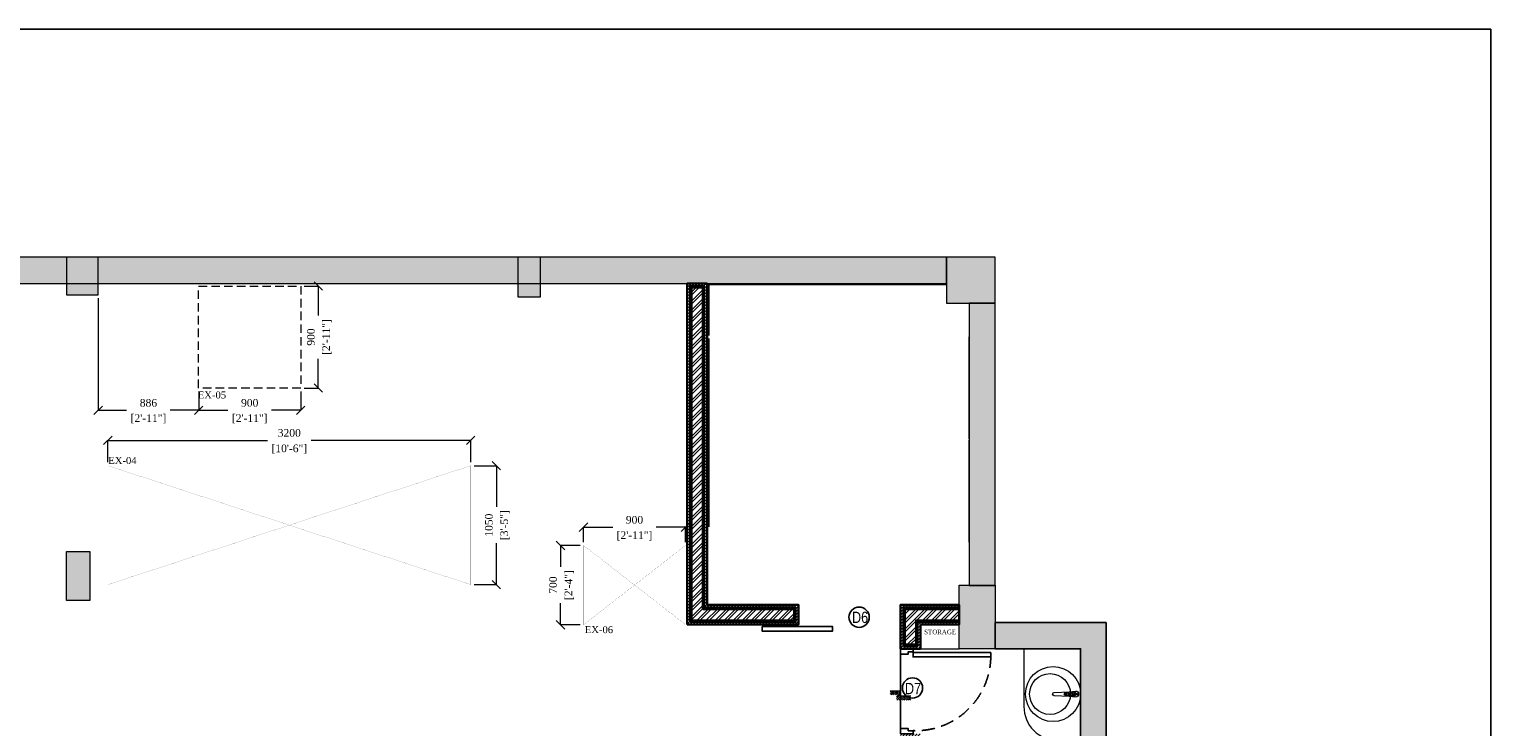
# Model space of a CAD drawing. Extents: x 3940905 to 4145695, y 925352 to 1109797.
# Tile 20 of 256: x 4035554 to 4048442, y 1048649 to 1054805. Entities that reach past the tile are written whole.
import ezdxf

# ---------------------------------------------------------------- set-up
doc = ezdxf.new("R2010")
doc.units = 0
doc.header["$LTSCALE"] = 750
doc.header["$MEASUREMENT"] = 0
doc.header["$PDMODE"] = 35
doc.header["$PDSIZE"] = 150
doc.linetypes.add('DASHED', pattern=[0.75, 0.5, -0.25])
doc.linetypes.add('DASHED2', pattern=[0.375, 0.25, -0.125])
doc.layers.get('0').update_dxf_attribs({"linetype": 'CONTINUOUS', "lineweight": 0})
doc.layers.get('Defpoints').update_dxf_attribs({"linetype": 'CONTINUOUS'})
for name, color, linetype in [('AR-FURNITURE', 34, 'CONTINUOUS'), ('CKD-Hood', 1, 'CONTINUOUS'), ('DOOR', 44, 'CONTINUOUS'), ('GLASS', 5, 'CONTINUOUS'), ('PDF_A - TEXT', 7, 'CONTINUOUS'), ('S-Hatch_8', 7, 'CONTINUOUS'), ('TEXT', 7, 'CONTINUOUS')]:
    doc.layers.add(name, color=color, linetype=linetype)
for name, color, linetype, lineweight in [('CIVIL WALLS', 7, 'CONTINUOUS', 30), ('CKD Dimensions', 7, 'CONTINUOUS', 0), ('CKD Equipments', 252, 'CONTINUOUS', 0), ('COLUMN', 1, 'CONTINUOUS', 9), ('COUNTER', 34, 'CONTINUOUS', 0), ('FURN', 15, 'CONTINUOUS', 5), ('HATCH', 7, 'CONTINUOUS', 0), ('SANITARY', 34, 'CONTINUOUS', 0), ('wall', 7, 'CONTINUOUS', 25)]:
    doc.layers.add(name, color=color, linetype=linetype, lineweight=lineweight)
doc.styles.add('ARA-30', font='arial.ttf', dxfattribs={"width": 0.8, "height": 150})
doc.styles.add('CKD_Dimension Text', font='BOOKOS.TTF')
doc.styles.get("Standard").update_dxf_attribs({"font": 'romans.shx'})
doc.styles.add('TXT1', font='times.ttf')
doc.dimstyles.new('CKD-Dimensions', dxfattribs={"dimscale": 1.5, "dimtxt": 45, "dimasz": 50, "dimexe": 0, "dimexo": 20, "dimgap": 20, "dimtad": 0, "dimdec": 0, "dimzin": 4, "dimdsep": 46, "dimtxsty": 'CKD_Dimension Text', "dimblk": 'OBLIQUE', "dimcen": 12, "dimclrd": 150, "dimclre": 150, "dimclrt": 7, "dimazin": 2, "dimtfac": 1, "dimtdec": 0, "dimtofl": 0, "dimtmove": 1, "dimatfit": 2, "dimfxl": 1, "dimtfillclr": 7, "dimtolj": 1, "dimtzin": 0, "dimlwd": -1, "dimlwe": -1, "dimarcsym": 0})
pattern_1 = [(45, (55598.317, 4769.38), (-39.77475644, 39.77475644), []), (45, (55624.834, 4769.38), (-39.77475644, 39.77475644), [])]
pattern_2 = [(50, (55598.317, 4769.379), (21.51780548, -1.88256405), [2.25, -24.75]), (355, (55598.317, 4769.379), (-4.16254001, 22.56576401), [1.8, -19.8]), (100.45144446, (55600.11, 4769.222), (17.3552654, 20.68319973), [1.91220576, -21.03426336]), (46.1842, (55598.317, 4775.38), (32.01723992, -4.96557842), [3.375, -37.125]), (96.6356355, (55600.985, 4774.965), (28.03985837, 29.22355802), [2.86831026, -31.5514128]), (351.184164, (55598.317, 4775.38), (28.03985835, 29.223558), [2.7, -29.70000003]), (21, (55601.317, 4773.879), (17.90721156, -12.07856672), [2.25, -24.75]), (326, (55601.317, 4773.879), (7.29945996, 21.75450135), [1.8, -19.8]), (71.45144474, (55602.81, 4772.872), (25.2066713, 9.67593458), [1.9122057, -21.03426336]), (37.5, (55598.317, 4769.379), (0.36479566, 9.986815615), [0, -19.56, 0, -20.1, 0, -19.875]), (7.5, (55598.317, 4769.379), (7.892086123, 11.832351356), [0, -11.46, 0, -19.11, 0, -7.575]), (327.5, (55591.627, 4769.379), (16.014673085, -0.676646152), [0, -7.5, 0, -23.4, 0, -31.05]), (317.5, (55588.627, 4769.379), (17.49558508, 3.00314947), [0, -9.75, 0, -15.54, 0, -22.05])]

# ---------------------------------------------------------------- blocks, each defined once
blk = doc.blocks.new('EDFDSCX')
blk.add_line((498130, -854141, 0), (498656, -854141, 0))
at = {"layer": 'DOOR', "elevation": 0}
for points in [[(498666, -853504), (498667, -854052), (498636, -854052), (498635, -853504)], [(498093, -854052), (498115, -854052), (498115, -854087), (498130, -854087), (498130, -854141), (498093, -854141)], [(498693, -854051), (498671, -854052), (498671, -854087), (498655, -854087), (498656, -854141), (498693, -854141)]]:
    blk.add_lwpolyline(points, close=True, dxfattribs=at)
at = {"layer": 'DOOR', "color": 8, "linetype": 'DASHED2', "ltscale": 0.5}
blk.add_arc((498644, -854033, 0), 529, 89.2264, 182.0402, dxfattribs=at)
blk = doc.blocks.new('Step Symbol - Imperial')
h = blk.add_hatch()
h.set_pattern_fill('_USER', color=0, scale=0.03125, angle=45, style=0, pattern_type=0)
h.set_pattern_definition([(45, (0, 0.125), (-0.022097, 0.022097), [])])
h.paths.add_polyline_path([(0.25, 0), (0.25, -0.09375), (-0.09375, -0.09375), (-0.09375, 0.03125), (-0.25, 0.03125), (-0.25, 0.125), (0, 0.125), (0, 0)])
at = {"color": 0}
blk.add_lwpolyline([(0.25, 0), (0, 0), (0, 0.125), (-0.25, 0.125)], dxfattribs=at)
blk.add_attdef('Step', (0.0625, 0.0625), '', height=0.09375, dxfattribs=at)
blk = doc.blocks.new('COLUMN')
at = {"layer": 'COLUMN'}
h = blk.add_hatch(color=1, dxfattribs=at)
h.dxf.hatch_style = 1
h.paths.add_polyline_path([(2683499, 965771), (2684448, 965771), (2684448, 965331), (2683499, 965331)])
h.paths.add_polyline_path([(2684238, 970191), (2683499, 970191), (2683499, 969191), (2684238, 969191)])
h.paths.add_polyline_path([(2687443, 969266), (2687038, 969266), (2687038, 970031), (2687443, 970031)])
h.paths.add_polyline_path([(2687108, 972041), (2687644, 972041), (2687644, 971756), (2687108, 971756)])
h.paths.add_polyline_path([(2683499, 973491), (2684408, 973491), (2684408, 973041), (2683499, 973041)])
h.paths.add_polyline_path([(2683649, 975761), (2683978, 975761), (2683978, 975211), (2683649, 975211)])
h.paths.add_polyline_path([(2686978, 975811), (2687728, 975811), (2687728, 975476), (2686978, 975476)])
h.paths.add_polyline_path([(2689869, 975851), (2689028, 975851), (2689028, 975556), (2689869, 975556)])
h.paths.add_polyline_path([(2686978, 973346), (2687644, 973346), (2687644, 973116), (2686978, 973116)])
h.paths.add_polyline_path([(2683824, 977646), (2684029, 977646), (2684029, 977211), (2683824, 977211)])
h.paths.add_polyline_path([(2683824, 979911), (2684104, 979911), (2684104, 980241), (2683824, 980241)])
h.paths.add_polyline_path([(2687804, 979891), (2688004, 979891), (2688004, 980241), (2687804, 980241)])
h.paths.add_polyline_path([(2691584, 979836), (2692014, 979836), (2692014, 980241), (2691584, 980241)])
h.paths.add_polyline_path([(2691696, 977346), (2692014, 977346), (2692014, 976786), (2691696, 976786)])
h.paths.add_polyline_path([(2687443, 965841), (2686813, 965841), (2686813, 965401), (2687443, 965401)])
h.paths.add_polyline_path([(2687468, 963421), (2686703, 963421), (2686703, 962976), (2687468, 962976)])
h.paths.add_polyline_path([(2684168, 963191), (2683399, 963191), (2683399, 962446), (2684168, 962446)])
h.paths.add_polyline_path([(2684448, 958916), (2683399, 958916), (2683399, 959356), (2684448, 959356)])
h.paths.add_polyline_path([(2684448, 957356), (2683414, 957356), (2683414, 956916), (2684448, 956916)])
h.paths.add_polyline_path([(2687458, 957436), (2686708, 957436), (2686708, 956996), (2687458, 956996)])
h.paths.add_polyline_path([(2687453, 959516), (2686693, 959516), (2686693, 959086), (2687453, 959086)])
h.paths.add_polyline_path([(2683414, 953326), (2684313, 953326), (2684313, 953776), (2683414, 953776)])
h.paths.add_polyline_path([(2683294, 952396), (2683768, 952396), (2683768, 951976), (2683294, 951976)])
h.paths.add_polyline_path([(2682464, 977841), (2681834, 977841), (2681834, 977051), (2682464, 977051)])
at = {"color": 2}
for points in [[(2683824, 979911), (2684104, 979911), (2684104, 980241), (2683824, 980241)], [(2687804, 979891), (2688004, 979891), (2688004, 980241), (2687804, 980241)], [(2691584, 979836), (2692014, 979836), (2692014, 980241), (2691584, 980241)], [(2683824, 977646), (2684029, 977646), (2684029, 977211), (2683824, 977211)], [(2691696, 977346), (2692014, 977346), (2692014, 976786), (2691696, 976786)]]:
    blk.add_lwpolyline(points, close=True, dxfattribs=at)
at = {"layer": 'COLUMN', "color": 1}
for points in [[(2683824, 979911), (2684104, 979911), (2684104, 980241), (2683824, 980241)], [(2687804, 979891), (2688004, 979891), (2688004, 980241), (2687804, 980241)], [(2691584, 979836), (2692014, 979836), (2692014, 980241), (2691584, 980241)], [(2683824, 977646), (2684029, 977646), (2684029, 977211), (2683824, 977211)], [(2691696, 977346), (2692014, 977346), (2692014, 976786), (2691696, 976786)]]:
    blk.add_lwpolyline(points, close=True, dxfattribs=at)
blk = doc.blocks.new('4')
at = {"color": 1, "linetype": 'DASHED', "ltscale": 0.2, "const_width": 1}
for points in [[(4049889, 1046868), (4050789, 1047768)], [(4050789, 1046868), (4049889, 1047768)]]:
    blk.add_lwpolyline(points, dxfattribs=at)
at = {"color": 1, "linetype": 'DASHED', "ltscale": 0.2}
blk.add_lwpolyline([(4049889, 1047768), (4050789, 1047768), (4050789, 1046868), (4049889, 1046868)], close=True, dxfattribs=at)
blk = doc.blocks.new('_Oblique')
at = {"color": 0, "linetype": 'ByBlock', "lineweight": -2, "transparency": 16777216}
blk.add_line((-0.5, -0.5), (0.5, 0.5), dxfattribs=at)
blk = doc.blocks.new('*D822')
at = {"layer": 'CKD Dimensions', "color": 150}
for p, q in [((4036247, 1050983), (4036247, 1051176)), ((4036247, 1051176), (4037656, 1051176)), ((4039447, 1051176), (4038039, 1051176)), ((4039447, 1050983), (4039447, 1051176))]:
    blk.add_line(p, q, dxfattribs=at)
at = {"layer": 'Defpoints', "color": 0}
for p in [(4036247, 1051176), (4036247, 1050953), (4039447, 1050953)]:
    blk.add_point(p, dxfattribs=at)
at = {"layer": 'CKD Dimensions', "color": 150, "linetype": 'ByBlock', "xscale": 75, "yscale": 75, "zscale": 75, "rotation": 180}
blk.add_blockref('_Oblique', (4036247, 1051176), dxfattribs=at)
at = {"layer": 'CKD Dimensions', "color": 150, "linetype": 'ByBlock', "xscale": 75, "yscale": 75, "zscale": 75}
blk.add_blockref('_Oblique', (4039447, 1051176), dxfattribs=at)
at = {"layer": 'CKD Dimensions', "color": 7, "lineweight": 0, "char_height": 67.5, "attachment_point": 5, "style": 'CKD_Dimension Text'}
for s, insert in [('\\A1;3200', (4037847, 1051242)), ('\\A1;[10\'-6"]', (4037847, 1051099))]:
    blk.add_mtext(s, dxfattribs=dict(at, insert=insert))
blk = doc.blocks.new('*D823')
at = {"layer": 'CKD Dimensions', "color": 150}
for p, q in [((4039477, 1050953), (4039673, 1050953)), ((4039673, 1050953), (4039673, 1050589)), ((4039673, 1049903), (4039673, 1050268)), ((4039477, 1049903), (4039673, 1049903))]:
    blk.add_line(p, q, dxfattribs=at)
at = {"layer": 'Defpoints', "color": 0}
for p in [(4039447, 1050953), (4039673, 1050953), (4039447, 1049903)]:
    blk.add_point(p, dxfattribs=at)
at = {"layer": 'CKD Dimensions', "color": 150, "linetype": 'ByBlock', "xscale": 75, "yscale": 75, "zscale": 75}
for p, rotation in [((4039673, 1050953), 90), ((4039673, 1049903), 270)]:
    blk.add_blockref('_Oblique', p, dxfattribs=dict(at, rotation=rotation))
at = {"layer": 'CKD Dimensions', "color": 7, "lineweight": 0, "char_height": 67.5, "attachment_point": 5, "rotation": 90, "style": 'CKD_Dimension Text'}
for s, insert in [('\\A1;1050', (4039607, 1050428)), ('\\A1;[3\'-5"]', (4039749, 1050428))]:
    blk.add_mtext(s, dxfattribs=dict(at, insert=insert))
blk = doc.blocks.new('*D824')
at = {"layer": 'CKD Dimensions', "color": 150}
for p, q in [((4040441, 1050279), (4040441, 1050410)), ((4040441, 1050410), (4040700, 1050410)), ((4041341, 1050410), (4041083, 1050410)), ((4041341, 1050279), (4041341, 1050410))]:
    blk.add_line(p, q, dxfattribs=at)
at = {"layer": 'Defpoints', "color": 0}
for p in [(4041341, 1050410), (4040441, 1050249), (4041341, 1050249)]:
    blk.add_point(p, dxfattribs=at)
at = {"layer": 'CKD Dimensions', "color": 150, "linetype": 'ByBlock', "xscale": 75, "yscale": 75, "zscale": 75, "rotation": 180}
blk.add_blockref('_Oblique', (4040441, 1050410), dxfattribs=at)
at = {"layer": 'CKD Dimensions', "color": 150, "linetype": 'ByBlock', "xscale": 75, "yscale": 75, "zscale": 75}
blk.add_blockref('_Oblique', (4041341, 1050410), dxfattribs=at)
at = {"layer": 'CKD Dimensions', "color": 7, "lineweight": 0, "char_height": 67.5, "attachment_point": 5, "style": 'CKD_Dimension Text'}
for s, insert in [('\\A1;900', (4040891, 1050475)), ('\\A1;[2\'-11"]', (4040891, 1050333))]:
    blk.add_mtext(s, dxfattribs=dict(at, insert=insert))
blk = doc.blocks.new('*D825')
at = {"layer": 'CKD Dimensions', "color": 150}
for p, q in [((4040411, 1050249), (4040239, 1050249)), ((4040239, 1050249), (4040239, 1050060)), ((4040239, 1049549), (4040239, 1049739)), ((4040411, 1049549), (4040239, 1049549))]:
    blk.add_line(p, q, dxfattribs=at)
at = {"layer": 'Defpoints', "color": 0}
for p in [(4040239, 1050249), (4040441, 1050249), (4040441, 1049549)]:
    blk.add_point(p, dxfattribs=at)
at = {"layer": 'CKD Dimensions', "color": 150, "linetype": 'ByBlock', "xscale": 75, "yscale": 75, "zscale": 75}
for p, rotation in [((4040239, 1050249), 90), ((4040239, 1049549), 270)]:
    blk.add_blockref('_Oblique', p, dxfattribs=dict(at, rotation=rotation))
at = {"layer": 'CKD Dimensions', "color": 7, "lineweight": 0, "char_height": 67.5, "attachment_point": 5, "rotation": 90, "style": 'CKD_Dimension Text'}
for s, insert in [('\\A1;700', (4040173, 1049899)), ('\\A1;[2\'-4"]', (4040316, 1049899))]:
    blk.add_mtext(s, dxfattribs=dict(at, insert=insert))
blk = doc.blocks.new('*D826')
at = {"layer": 'CKD Dimensions', "color": 150}
for p, q in [((4037048, 1051608), (4037048, 1051442)), ((4037948, 1051608), (4037948, 1051442)), ((4037048, 1051442), (4037306, 1051442)), ((4037948, 1051442), (4037689, 1051442))]:
    blk.add_line(p, q, dxfattribs=at)
at = {"layer": 'Defpoints', "color": 0}
for p in [(4037048, 1051638), (4037948, 1051638), (4037948, 1051442)]:
    blk.add_point(p, dxfattribs=at)
at = {"layer": 'CKD Dimensions', "color": 150, "linetype": 'ByBlock', "xscale": 75, "yscale": 75, "zscale": 75, "rotation": 180}
blk.add_blockref('_Oblique', (4037048, 1051442), dxfattribs=at)
at = {"layer": 'CKD Dimensions', "color": 150, "linetype": 'ByBlock', "xscale": 75, "yscale": 75, "zscale": 75}
blk.add_blockref('_Oblique', (4037948, 1051442), dxfattribs=at)
at = {"layer": 'CKD Dimensions', "color": 7, "lineweight": 0, "char_height": 67.5, "attachment_point": 5, "style": 'CKD_Dimension Text'}
for s, insert in [('\\A1;900', (4037498, 1051507)), ('\\A1;[2\'-11"]', (4037498, 1051366))]:
    blk.add_mtext(s, dxfattribs=dict(at, insert=insert))
blk = doc.blocks.new('*D827')
at = {"layer": 'CKD Dimensions', "color": 150}
for p, q in [((4036162, 1052432), (4036162, 1051442)), ((4037048, 1051608), (4037048, 1051442)), ((4036162, 1051442), (4036413, 1051442)), ((4037048, 1051442), (4036796, 1051442))]:
    blk.add_line(p, q, dxfattribs=at)
at = {"layer": 'Defpoints', "color": 0}
for p in [(4036162, 1052462), (4037048, 1051638), (4036162, 1051442)]:
    blk.add_point(p, dxfattribs=at)
at = {"layer": 'CKD Dimensions', "color": 150, "linetype": 'ByBlock', "xscale": 75, "yscale": 75, "zscale": 75, "rotation": 180}
blk.add_blockref('_Oblique', (4036162, 1051442), dxfattribs=at)
at = {"layer": 'CKD Dimensions', "color": 150, "linetype": 'ByBlock', "xscale": 75, "yscale": 75, "zscale": 75}
blk.add_blockref('_Oblique', (4037048, 1051442), dxfattribs=at)
at = {"layer": 'CKD Dimensions', "color": 7, "lineweight": 0, "char_height": 67.5, "attachment_point": 5, "style": 'CKD_Dimension Text'}
for s, insert in [('\\A1;886', (4036605, 1051507)), ('\\A1;[2\'-11"]', (4036605, 1051366))]:
    blk.add_mtext(s, dxfattribs=dict(at, insert=insert))
blk = doc.blocks.new('*D828')
at = {"layer": 'CKD Dimensions', "color": 150}
for p, q in [((4037978, 1052538), (4038103, 1052538)), ((4038103, 1052538), (4038103, 1052279)), ((4038103, 1051638), (4038103, 1051896)), ((4037978, 1051638), (4038103, 1051638))]:
    blk.add_line(p, q, dxfattribs=at)
at = {"layer": 'Defpoints', "color": 0}
for p in [(4037948, 1052538), (4038103, 1052538), (4037948, 1051638)]:
    blk.add_point(p, dxfattribs=at)
at = {"layer": 'CKD Dimensions', "color": 150, "linetype": 'ByBlock', "xscale": 75, "yscale": 75, "zscale": 75}
for p, rotation in [((4038103, 1052538), 90), ((4038103, 1051638), 270)]:
    blk.add_blockref('_Oblique', p, dxfattribs=dict(at, rotation=rotation))
at = {"layer": 'CKD Dimensions', "color": 7, "lineweight": 0, "char_height": 67.5, "attachment_point": 5, "rotation": 90, "style": 'CKD_Dimension Text'}
for s, insert in [('\\A1;[2\'-11"]', (4038179, 1052088)), ('\\A1;900', (4038038, 1052088))]:
    blk.add_mtext(s, dxfattribs=dict(at, insert=insert))

msp = doc.modelspace()

# ---------------------------------------------------------------- hatches: boundary and pattern name
at = {"layer": 'CIVIL WALLS', "true_color": 0x136734}
h = msp.add_hatch(dxfattribs=at)
h.set_pattern_fill('AR-CONC', color=116, scale=3)
h.set_pattern_definition(pattern_2)
h.paths.add_polyline_path([(4041394, 1049588), (4041394, 1052524.1), (4041494, 1052524.1), (4041494, 1049688), (4042298.6, 1049688), (4042298.6, 1049588)], flags=16)
h.paths.add_polyline_path([(4041381.5, 1049575.5), (4041381.5, 1052536.6), (4041506.5, 1052536.6), (4041506.5, 1049700.5), (4042311.1, 1049700.5), (4042311.1, 1049575.5)])
h = msp.add_hatch(dxfattribs=at)
h.set_pattern_fill('AR-CONC', color=116, scale=3)
h.set_pattern_definition(pattern_2)
h.paths.add_polyline_path([(4043274.5, 1049374.1), (4043374.5, 1049374.1), (4043374.5, 1049588), (4043753.6, 1049588), (4043753.6, 1049688), (4043274.5, 1049688)], flags=16)
h.paths.add_polyline_path([(4043387, 1049575.5), (4043753.6, 1049575.5), (4043753.6, 1049700.5), (4043263.4, 1049700.5), (4043263.4, 1049361.6), (4043387, 1049361.6)])
at = {"layer": 'HATCH'}
h = msp.add_hatch(color=8, dxfattribs=at)
h.dxf.hatch_style = 1
h.paths.add_polyline_path([(4043641.8, 1052791.6), (4031046.8, 1052791.6), (4031046.8, 1038746.6), (4030916.8, 1038746.6), (4030916.8, 1024783.6), (4031079.8, 1024783.6), (4031079.8, 1018259.6), (4031536.8, 1018259.6), (4031536.8, 1022833.6), (4031536.8, 1024946.6), (4031146.8, 1024946.6), (4031146.8, 1038516.6), (4031271.8, 1038516.6), (4031271.8, 1052561.6), (4043641.8, 1052561.6)])
h = msp.add_hatch(color=8, dxfattribs=at)
h.dxf.hatch_style = 1
h.paths.add_polyline_path([(4044071.8, 1052386.6), (4043841.8, 1052386.6), (4043841.8, 1049896.6), (4044071.8, 1049896.6)])
at = {"layer": 'HATCH', "true_color": 0x808080}
h = msp.add_hatch(color=8, dxfattribs=at)
h.dxf.hatch_style = 1
h.paths.add_polyline_path([(4045050.2, 1049568), (4044070.2, 1049568), (4044070.2, 1049338), (4044824.5, 1049338), (4044827.8, 1044536.9), (4045052.8, 1044536.9)])
at = {"layer": 'S-Hatch_8'}
h = msp.add_hatch(dxfattribs=at)
h.set_pattern_fill('ANSI31', color=6, scale=150)
h.set_pattern_definition([(45, (55598.317, 4769.379), (-13.25825215, 13.25825215), [])])
h.paths.add_polyline_path([(4032909.7, 1046022.7), (4032784.7, 1046022.7), (4032784.7, 1045141.5), (4032909.7, 1045141.5)], flags=16)
h.paths.add_polyline_path([(4032934.7, 1046047.7), (4032759.7, 1046047.7), (4032759.7, 1045116.5), (4032934.7, 1045116.5)])
h.paths.add_polyline_path([(4036035.8, 1047802.7), (4036035.8, 1047677.7), (4032909.7, 1047677.7), (4032909.7, 1046971.7), (4032784.7, 1046971.7), (4032784.7, 1047802.7)], flags=16)
h.paths.add_polyline_path([(4039335.7, 1047072.2), (4040987, 1047072.2), (4040987, 1046947.2), (4039335.7, 1046947.2)], flags=17)
h.paths.add_polyline_path([(4039335.7, 1047097.2), (4041012, 1047097.2), (4041012, 1046922.2), (4039335.7, 1046922.2)])
h.paths.add_polyline_path([(4040862, 1045741.9), (4040862, 1046172.2), (4040987, 1046172.2), (4040987, 1045741.9), (4042012, 1045741.9), (4042012, 1045616.8), (4039635.8, 1045616.8), (4039635.8, 1045741.9)], flags=16)
h.paths.add_polyline_path([(4040837, 1045766.8), (4040837, 1046172.2), (4041012, 1046172.2), (4041012, 1045766.8), (4042037, 1045766.8), (4042037, 1045591.8), (4039635.8, 1045591.8), (4039635.8, 1045766.8)])
h.paths.add_polyline_path([(4044826.6, 1046227.3), (4044825.1, 1048502.9), (4044714.1, 1048502.6), (4044714.1, 1047477.6), (4043387, 1047477.6), (4043387, 1048561.6), (4043262, 1048561.6), (4043262, 1045314.6), (4043387, 1045314.6), (4043387, 1047352.6), (4044714.1, 1047352.6), (4044714.1, 1046352.1), (4044186.9, 1046352.1), (4044186.9, 1046227.1)], flags=17)
h.paths.add_polyline_path([(4044825, 1048527.6), (4044689.1, 1048527.6), (4044689.1, 1047502.6), (4043412, 1047502.6), (4043412, 1048586.6), (4043237, 1048586.6), (4043237, 1045289.6), (4043412, 1045289.6), (4043412, 1047327.6), (4044689.1, 1047327.6), (4044689.1, 1046377.1), (4044161.9, 1046377.1), (4044161.9, 1046202.1), (4044826.6, 1046202.6)])
h.paths.add_polyline_path([(4043387, 1049575.5), (4043753.6, 1049575.5), (4043753.6, 1049700.5), (4043263.4, 1049700.5), (4043263.4, 1049361.6), (4043387, 1049361.6)], flags=16)
h.paths.add_polyline_path([(4043412, 1049550.5), (4043753.6, 1049550.5), (4043753.6, 1049725.5), (4043236.9, 1049725.5), (4043237, 1049336.6), (4043412, 1049336.6)])
h.paths.add_polyline_path([(4041381.5, 1049575.5), (4041381.5, 1052536.6), (4041506.5, 1052536.6), (4041506.5, 1049700.5), (4042311.1, 1049700.5), (4042311.1, 1049575.5)], flags=16)
h.paths.add_polyline_path([(4041356.5, 1049550.5), (4041356.5, 1052561.6), (4041531.5, 1052561.6), (4041531.5, 1049725.5), (4042336.1, 1049725.5), (4042336.1, 1049550.5)])
h.paths.add_polyline_path([(4035556.8, 1047827.7), (4035556.8, 1047802.7), (4035436.8, 1047802.7), (4035436.8, 1047827.7), (4032759.7, 1047827.7), (4032759.7, 1046946.7), (4032934.7, 1046946.7), (4032934.7, 1047652.7), (4036035.8, 1047652.1), (4036035.8, 1047827.7)])
at = {"layer": 'S-Hatch_8', "true_color": 0x636466}
h = msp.add_hatch(dxfattribs=at)
h.set_pattern_fill('ANSI32', color=251, scale=150)
h.set_pattern_definition(pattern_1)
h.paths.add_polyline_path([(4041394, 1049588), (4041394, 1052524.1), (4041494, 1052524.1), (4041494, 1049688), (4042298.6, 1049688), (4042298.6, 1049588)])
h = msp.add_hatch(dxfattribs=at)
h.set_pattern_fill('ANSI32', color=251, scale=150)
h.set_pattern_definition(pattern_1)
h.paths.add_polyline_path([(4043274.5, 1049374.1), (4043374.5, 1049374.1), (4043374.5, 1049588), (4043753.6, 1049588), (4043753.6, 1049688), (4043274.5, 1049688)])

# ---------------------------------------------------------------- linework, layer by layer
at = {"layer": 'AR-FURNITURE', "elevation": -7.6}
msp.add_lwpolyline([(4025855.2, 1054804.7), (4048441.7, 1054804.7), (4048441.7, 1015833), (4025855.2, 1015833)], close=True, dxfattribs=at)
at = {"layer": 'CIVIL WALLS', "color": 6, "elevation": -7.6}
for points in [[(4041356.5, 1049550.5), (4041356.5, 1052561.6), (4041531.5, 1052561.6), (4041531.5, 1049725.5), (4042336.1, 1049725.5), (4042336.1, 1049550.5)], [(4043412, 1049550.5), (4043753.6, 1049550.5), (4043753.6, 1049725.5), (4043236.9, 1049725.5), (4043237, 1049336.6), (4043412, 1049336.6)]]:
    msp.add_lwpolyline(points, close=True, dxfattribs=at)
at = {"layer": 'CIVIL WALLS', "color": 116, "true_color": 0x136734, "elevation": -7.6}
for points in [[(4041381.5, 1049575.5), (4041381.5, 1052536.6), (4041506.5, 1052536.6), (4041506.5, 1049700.5), (4042311.1, 1049700.5), (4042311.1, 1049575.5)], [(4043387, 1049575.5), (4043753.6, 1049575.5), (4043753.6, 1049700.5), (4043263.4, 1049700.5), (4043263.4, 1049361.6), (4043387, 1049361.6)]]:
    msp.add_lwpolyline(points, close=True, dxfattribs=at)
at = {"layer": 'CIVIL WALLS', "elevation": -7.6}
for points in [[(4041394, 1049588), (4041394, 1052524.1), (4041494, 1052524.1), (4041494, 1049688), (4042298.6, 1049688), (4042298.6, 1049588)], [(4043274.5, 1049374.1), (4043374.5, 1049374.1), (4043374.5, 1049588), (4043753.6, 1049588), (4043753.6, 1049688), (4043274.5, 1049688)]]:
    msp.add_lwpolyline(points, close=True, dxfattribs=at)
at = {"layer": 'CIVIL WALLS', "color": 116, "true_color": 0x136734, "elevation": -7.6}
msp.add_lwpolyline([(4041494, 1049688), (4041494, 1049700.5)], dxfattribs=at)
at = {"layer": 'CKD Equipments', "linetype": 'DASHED', "ltscale": 25}
for p, q in [((4041547.9, 1052551.1, -7.6), (4041547.9, 1052100.8, -7.6)), ((4041547.9, 1052551.1, -7.6), (4042739.9, 1052551.1, -7.6)), ((4042739.9, 1052551.1, -7.6), (4043640, 1052551.1, -7.6)), ((4041549.5, 1051314, -7.6), (4041549.5, 1052076.2, -7.6)), ((4043839.9, 1052089.3, -7.6), (4043839.9, 1051189.2, -7.6)), ((4041549.5, 1050413.9, -7.6), (4041549.5, 1051314, -7.6)), ((4043839.9, 1051178, -7.6), (4043839.9, 1050277.9, -7.6))]:
    msp.add_line(p, q, dxfattribs=at)
at = {"layer": 'CKD Equipments'}
msp.add_line((4041359.7, 1050064.9, -7.6), (4041359.7, 1050331.2, -7.6), dxfattribs=at)
at = {"layer": 'CKD-Hood', "linetype": 'DASHED', "const_width": 1, "elevation": -7.6}
for points in [[(4036247.5, 1050953.3), (4039447.5, 1050953.3), (4039447.5, 1049903.3), (4036247.5, 1049903.3), (4036247.5, 1050953.3), (4039447.5, 1049903.3), (4036247.5, 1049903.3), (4039447.5, 1050953.3)], [(4040441.5, 1050249.4), (4040441.5, 1049549.4), (4041341.5, 1049549.4), (4041341.5, 1050249.4), (4040441.5, 1050249.4), (4041341.5, 1049549.4), (4041341.5, 1050249.4), (4040441.5, 1049549.4)]]:
    msp.add_lwpolyline(points, dxfattribs=at)
at = {"layer": 'COUNTER', "elevation": -7.6}
msp.add_lwpolyline([(4044824.5, 1049338), (4044324.5, 1049338), (4044324.5, 1048827.6, 0.4142136), (4044624.5, 1048527.6), (4044824.5, 1048527.6)], format="xyb", dxfattribs=at)
at = {"layer": 'DOOR', "elevation": -7.6}
msp.add_lwpolyline([(4042018.1, 1049533.8), (4042635.8, 1049533.8), (4042635.8, 1049491.8), (4042018.1, 1049491.8)], close=True, dxfattribs=at)
at = {"layer": 'DOOR'}
for centre in [(4042871.6, 1049615.6, -7.6), (4043342.7, 1048991.5, -7.6)]:
    msp.add_circle(centre, 89.3, dxfattribs=at)
at = {"layer": 'FURN', "elevation": -7.6}
msp.add_lwpolyline([(4043412, 1049336.6), (4043753.6, 1049336.6), (4043753.6, 1049550.5), (4043412, 1049550.5)], close=True, dxfattribs=at)
at = {"layer": 'GLASS', "const_width": 15, "elevation": -7.6}
msp.add_lwpolyline([(4044824.4, 1048682.6), (4044824.5, 1049183)], dxfattribs=at)
at = {"layer": 'SANITARY', "linetype": 'ByBlock'}
for p, q in [((4044698.6, 1048928.3, -7.6), (4044698.6, 1048946.3, -7.6)), ((4044699.1, 1048928.3, -7.6), (4044699.1, 1048946.3, -7.6)), ((4044699.7, 1048940.9, -7.6), (4044699.1, 1048940.9, -7.6)), ((4044699.7, 1048933.9, -7.6), (4044699.7, 1048940.9, -7.6)), ((4044702.6, 1048927.8, -7.6), (4044702.6, 1048946.9, -7.6)), ((4044699.7, 1048933.9, -7.6), (4044699.1, 1048933.9, -7.6))]:
    msp.add_line(p, q, dxfattribs=at)
at = {"layer": 'SANITARY', "linetype": 'ByBlock', "elevation": -7.6}
for points in [[(4044723.1, 1048917.5), (4044591.2, 1048922.9, -0.3445125), (4044576.8, 1048937.3, -0.3445125), (4044591.2, 1048951.7), (4044723.1, 1048957.1), (4044752.8, 1048961.6, -0.4628113), (4044780.7, 1048937.3, -0.4628113), (4044752.8, 1048913)], [(4044688.9, 1048929.7), (4044713.9, 1048926.3, 0.4543431), (4044717.6, 1048929.6), (4044717.6, 1048945.1, 0.4543431), (4044713.9, 1048948.4), (4044688.9, 1048945, 0.3860638), (4044682.4, 1048936.8, 0.3329259)]]:
    msp.add_lwpolyline(points, format="xyb", close=True, dxfattribs=at)
for points in [[(4044754.6, 1048957.1), (4044688.4, 1048948.1, 0.3898816), (4044679.4, 1048937.3, 1.3918574)], [(4044716.7, 1048922.7, 0.4088497), (4044720.8, 1048925.7), (4044720.8, 1048949.3, 0.5150512), (4044717, 1048952), (4044688.4, 1048948.1, 0.3884474)], [(4044752.8, 1048961.6), (4044781.1, 1048964.5, -0.4138375), (4044807.6, 1048937.3, -0.4138375), (4044781.1, 1048910.2), (4044752.8, 1048913)], [(4044754.6, 1048957.1, -0.4142136), (4044773.5, 1048937.3, -0.6855979)], [(4044754.6, 1048917.5), (4044688.4, 1048926.5, -0.3898816), (4044679.4, 1048937.3, -1.3918574)], [(4044754.6, 1048917.5, 0.4142136), (4044773.5, 1048937.3, 0.6855979)]]:
    msp.add_lwpolyline(points, format="xyb", dxfattribs=at)
msp.add_lwpolyline([(4044702.6, 1048933.9), (4044700.7, 1048933.9), (4044700.7, 1048940.9), (4044702.6, 1048940.9)], dxfattribs=at)
at = {"layer": 'SANITARY', "linetype": 'ByBlock'}
for centre, radius in [((4044582.2, 1048937.7, -7.6), 243), ((4044555.2, 1048937.7, -7.6), 180), ((4044742.9, 1048937.3, -7.6), 17.1), ((4044742.9, 1048937.3, -7.6), 10.8), ((4044793.8, 1048937.3, -7.6), 8.01)]:
    msp.add_circle(centre, radius, dxfattribs=at)
at = {"layer": 'wall', "lineweight": 0, "ltscale": 2, "elevation": -7.6}
for points in [[(4043641.8, 1052791.6), (4031046.8, 1052791.6), (4031046.8, 1038746.6), (4030916.8, 1038746.6), (4030916.8, 1024783.6), (4031079.8, 1024783.6), (4031079.8, 1018259.6), (4031536.8, 1018259.6), (4031536.8, 1024946.6), (4031146.8, 1024946.6), (4031146.8, 1038516.6), (4031271.8, 1038516.6), (4031271.8, 1052561.6), (4043641.8, 1052561.6)], [(4044071.8, 1052386.6), (4043841.8, 1052386.6), (4043841.8, 1049896.6), (4044071.8, 1049896.6)]]:
    msp.add_lwpolyline(points, close=True, dxfattribs=at)
at = {"layer": 'wall', "elevation": -7.6}
msp.add_lwpolyline([(4045050.2, 1049568), (4044070.2, 1049568), (4044070.2, 1049338), (4044824.5, 1049338), (4044827.8, 1044536.9), (4045052.8, 1044536.9)], close=True, dxfattribs=at)

# ---------------------------------------------------------------- block references
msp.add_blockref('4', (-12841.3, 4769.4, -7.6))
at = {"xscale": 366.1385936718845, "yscale": 366.1385936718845, "zscale": 366.1385936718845}
msp.add_blockref('Step Symbol - Imperial', (4043236.9, 1048918.6, -7.6), dxfattribs=at)
at = {"layer": 'COLUMN'}
msp.add_blockref('COLUMN', (1352057.8, 72551.1, -7.6), dxfattribs=at)
at = {"layer": 'DOOR', "xscale": -1.249610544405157, "yscale": 1.24961054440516, "zscale": 1.249610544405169, "rotation": 270.0571400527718}
msp.add_blockref('EDFDSCX', (5111201.3, 427229.3, -7.6), dxfattribs=at)

# ---------------------------------------------------------------- texts
at = {"layer": 'DOOR', "char_height": 100, "attachment_point": 1, "style": 'ARA-30'}
for s, insert in [('D6', (4042808.8, 1049664.5, -7.6)), ('D7', (4043275.5, 1049036.3, -7.6))]:
    msp.add_mtext_dynamic_manual_height_columns(s, width=198, gutter_width=750, heights=[0], dxfattribs=dict(at, insert=insert))
at = {"layer": 'PDF_A - TEXT', "char_height": 61.96, "width": 784.973, "attachment_point": 1, "style": 'CKD_Dimension Text'}
for s, insert in [('EX-05', (4037040.4, 1051608)), ('EX-04', (4036251, 1051030.1)), ('EX-06', (4040453.1, 1049537))]:
    msp.add_mtext(s, dxfattribs=dict(at, insert=insert))
at = {"layer": 'TEXT', "insert": (4043320.1, 1049505.6, -7.6), "char_height": 40, "width": 531.423, "attachment_point": 1, "style": 'TXT1'}
msp.add_mtext('\\pxqc;STORAGE', dxfattribs=at)

# ---------------------------------------------------------------- dimensions: what is measured, and where the dimension line sits
at = {"layer": 'CKD Dimensions', "lineweight": 0}
for base, p1, p2, picture, middle in [((4038102.7, 1052537.6), (4037947.5, 1051637.6, -7.6), (4037947.5, 1052537.6, -7.6), '*D828', (4038102.7, 1052087.6)), ((4039672.6, 1050953.3), (4039447.5, 1049903.3, -7.6), (4039447.5, 1050953.3, -7.6), '*D823', (4039672.6, 1050428.3)), ((4040238.9, 1050249.4), (4040441.5, 1049549.4, -7.6), (4040441.5, 1050249.4, -7.6), '*D825', (4040238.9, 1049899.4))]:
    dim = msp.add_linear_dim(base=base, p1=p1, p2=p2, angle=90, dimstyle='CKD-Dimensions', override={"dimpost": '\\X'}, dxfattribs=at)
    dim.commit()
    dim.dimension.update_dxf_attribs({"geometry": picture, "text_midpoint": middle})
for base, p1, p2, picture, middle in [((4036161.8, 1051442.4), (4037047.5, 1051637.6, -7.6), (4036161.8, 1052462.1, -7.6), '*D827', (4036604.7, 1051442.4)), ((4037947.5, 1051442.4), (4037047.5, 1051637.6, -7.6), (4037947.5, 1051637.6, -7.6), '*D826', (4037497.5, 1051442.4)), ((4036247.5, 1051176), (4039447.5, 1050953.3, -7.6), (4036247.5, 1050953.3, -7.6), '*D822', (4037847.5, 1051176)), ((4041341.5, 1050409.6), (4040441.5, 1050249.4, -7.6), (4041341.5, 1050249.4, -7.6), '*D824', (4040891.5, 1050409.6))]:
    dim = msp.add_linear_dim(base=base, p1=p1, p2=p2, dimstyle='CKD-Dimensions', override={"dimpost": '\\X'}, dxfattribs=at)
    dim.commit()
    dim.dimension.update_dxf_attribs({"geometry": picture, "text_midpoint": middle})

doc.saveas('drawing.dxf')
